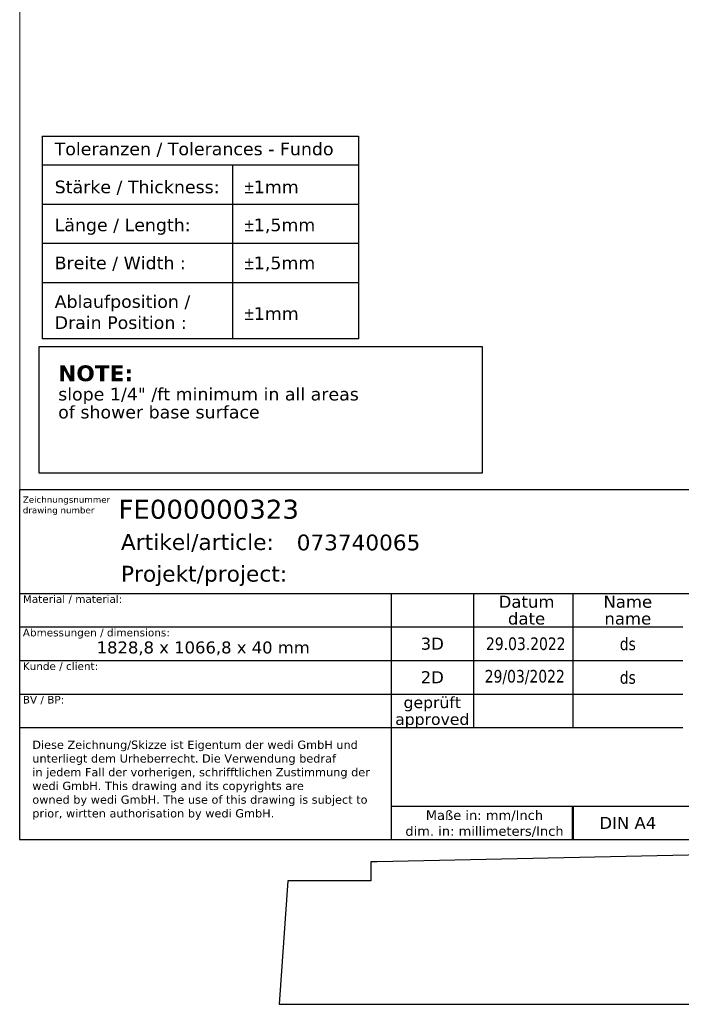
# Model space of a CAD drawing. Header units: millimetres. Extents: x -13716 to 13716, y -300 to 4365.
# Tile 2 of 30: x 300 to 1868, y -300 to 2032. Entities that reach past the tile are written whole.
import ezdxf
from ezdxf.enums import TextEntityAlignment as Align

# ---------------------------------------------------------------- set-up
doc = ezdxf.new("R2010")
doc.units = ezdxf.units.MM
doc.header["$LTSCALE"] = 15
for name, color, linetype, lineweight in [('AM_BOR', 7, 'Continuous', 25), ('Rahmen (ISO)', 7, 'Continuous', 70), ('Skizziergeometrie (ISO)', 7, 'Continuous', 25), ('Symbol (ISO)', 7, 'Continuous', 25), ('Titel (ISO)', 7, 'Continuous', 50)]:
    doc.layers.add(name, color=color, linetype=linetype, lineweight=lineweight)
doc.styles.add('Notiztext 3.5', font='verdana.ttf')
doc.styles.add('Pfeiltext', font='verdana.ttf')
doc.styles.get("Standard").update_dxf_attribs({"font": 'verdana.ttf'})
doc.styles.add('Textstil119', font='verdana.ttf')
doc.styles.add('Textstil121', font='verdana.ttf')
doc.styles.add('Textstil47', font='verdana.ttf')
doc.styles.add('Textstil61', font='verdana.ttf')
doc.styles.add('Textstil64', font='verdana.ttf', dxfattribs={"width": 0.8})
doc.styles.add('Textstil65', font='verdana.ttf')
doc.styles.add('Textstil75', font='verdana.ttf')
doc.styles.add('Textstil82', font='verdana.ttf')

# ---------------------------------------------------------------- blocks, each defined once
blk = doc.blocks.new('Gefälle_Hinweis_USA')
at = {"layer": 'Skizziergeometrie (ISO)'}
for p, q in [((-35, 10), (35, 10)), ((-35, -10), (-35, 10)), ((35, 10), (35, -10)), ((35, -10), (-35, -10))]:
    blk.add_line(p, q, dxfattribs=at)
at = {"layer": 'Symbol (ISO)', "color": 179, "true_color": 0x262659, "insert": (-32, 7), "char_height": 2, "attachment_point": 1, "line_spacing_factor": 0.849368, "style": 'Pfeiltext'}
blk.add_mtext('{\\fVerdana|b1|i0|c0|p34;\\H1.25x;NOTE:\\P\\fVerdana|b0|i0|c0|p34;\\H0.8x;slope 1/4" /ft minimum in all areas\\H1.31978x; \\H0.7577x;\\Pof shower base surface\\H1.16945x; \\H0.8551x;\\P \\H1.13765x; }', dxfattribs=at)
blk = doc.blocks.new('Ränder wedi_Zeichnungsrahmen')
at = {"layer": 'Rahmen (ISO)', "color": 208, "lineweight": 18, "true_color": 0x400040}
for p, q in [((20, 291), (20, 6)), ((20, 6), (204, 6))]:
    blk.add_line(p, q, dxfattribs=at)
blk = doc.blocks.new('Schriftfelder wedi Standard - Inch_Zoll ohne Toleranz')
at = {"layer": 'AM_BOR', "color": 7}
for p, q in [((-4.84, 54), (-188.84, 54)), ((-188.84, 54), (-188.84, -1.25)), ((-188.84, 37.65), (-4.84, 37.65)), ((-130.14, 37.65), (-130.14, 18.45)), ((-117.14, 37.65), (-117.14, 16.45)), ((-101.44, 37.65), (-101.44, 16.45)), ((-188.84, 32.35), (-130.14, 32.35)), ((-188.84, 27.05), (-130.14, 27.05)), ((-188.84, 21.75), (-130.14, 21.75)), ((-130.14, 18.45), (-130.14, -1.25)), ((-188.84, 16.45), (-130.14, 16.45)), ((-130.14, 4.05), (-4.84, 4.05)), ((-188.84, -1.25), (-4.84, -1.25))]:
    blk.add_line(p, q, dxfattribs=at)
at = {"layer": 'AM_BOR'}
for p, q in [((-130.14, 32.35), (-84.04, 32.35)), ((-130.14, 27.05), (-84.04, 27.05)), ((-130.14, 21.75), (-84.04, 21.75)), ((-130.14, 16.45), (-84.04, 16.45))]:
    blk.add_line(p, q, dxfattribs=at)
at = {"layer": 'Titel (ISO)'}
blk.add_line((-101.44, 4.05), (-101.44, -1.25), dxfattribs=at)
at = {"layer": 'AM_BOR', "color": 7}
for s, p in [('Artikel/article:', (-172.84, 44.5)), ('Projekt/project:', (-172.84, 39.5))]:
    blk.add_text(s, height=2.5, dxfattribs=at).set_placement(p)
for s, height, style, p in [('Datum', 1.9, 'Textstil61', (-108.74, 36.32)), ('Name', 1.9, 'Textstil61', (-92.74, 36.32)), ('date', 1.9, 'Textstil61', (-108.74, 33.67)), ('name', 1.9, 'Textstil61', (-92.74, 33.67)), ('3D', 1.9, 'Textstil61', (-123.64, 29.7)), ('2D', 1.9, 'Textstil61', (-123.64, 24.4)), ('geprüft', 1.8, 'Textstil65', (-123.64, 20.42)), ('approved', 1.8, 'Textstil65', (-123.64, 17.77)), ('DIN A4', 1.9, 'Textstil61', (-92.74, 1.4))]:
    blk.add_text(s, height=height, dxfattribs=dict(at, style=style)).set_placement(p, align=Align.MIDDLE_CENTER)
at = {"layer": 'AM_BOR', "color": 7, "insert": (-115.39, 1.26), "char_height": 1.5, "width": 25.8686, "attachment_point": 5}
blk.add_mtext('\\fVerdana|b0|i0;\\H1.5000;Maße in: mm/Inch\\P\\fVerdana|b0|i0;\\H1.5000;dim. in: millimeters/Inch', dxfattribs=at)
at = {"layer": 'AM_BOR', "color": 7}
for tag, p, height, style in [('Zeichnungsnummer_001', (-173.24, 49.43), 3, 'Textstil75'), ('Artikelnummer_001', (-145.06, 44.44), 2.49, 'Textstil82')]:
    blk.add_attdef(tag, p, '', height=height, dxfattribs=dict(at, style=style))
blk.add_attdef('TITEL_001', (-76.31, 46.18), '', height=2.5, dxfattribs=at)
at = {"layer": 'AM_BOR', "color": 7, "style": 'Textstil82'}
blk.add_attdef('PROJEKT', text='', height=2.49, dxfattribs=at).set_placement((-144.84, 41.98), align=Align.TOP_LEFT)
at = {"layer": 'AM_BOR', "color": 7, "style": 'Textstil64', "width": 0.8}
for tag, p in [('ERSTELLUNGSDATUM_001', (-115.15, 28.7)), ('KONSTRUKTEUR_001', (-94.01, 28.67)), ('ERSTELLUNGSDATUM_001', (-115.35, 23.55)), ('KONSTRUKTEUR_001', (-94.01, 23.37))]:
    blk.add_attdef(tag, p, '', height=2, dxfattribs=at)
for tag, p in [('KONTROLLDATUM', (-108.74, 19.1)), ('KONTROLLIERT_VON', (-92.74, 19.1))]:
    blk.add_attdef(tag, text='', height=2, dxfattribs=at).set_placement(p, align=Align.MIDDLE_CENTER)
at = {"layer": 'Titel (ISO)', "color": 179, "true_color": 0x262659, "insert": (-188.34, 52.95), "char_height": 1, "attachment_point": 1, "line_spacing_factor": 0.999579, "style": 'Pfeiltext'}
blk.add_mtext('\\fVerdana|b0|i0;\\H1.0000;Zeichnungsnummer\\Pdrawing number', dxfattribs=at)
at = {"layer": 'Titel (ISO)', "style": 'Notiztext 3.5'}
for s, insert, char_height, attachment_point in [('\\fVerdana|b0|i0;\\H1.2000;Material / material:', (-188.34, 37.35), 1.2, 1), ('\\fVerdana|b0|i0;\\H1.2000;Abmessungen / dimensions:', (-188.34, 32.05), 1.2, 1), ('\\fVerdana|b0|i0;\\H1.8900;1828,8 x 1066,8 x 40 mm', (-159.84, 30.05), 1.89, 2), ('\\fVerdana|b0|i0;\\H1.2000;Kunde / client:', (-188.34, 26.75), 1.2, 1), ('\\fVerdana|b0|i0;\\H1.2000;BV / BP:', (-188.34, 21.45), 1.2, 1)]:
    blk.add_mtext(s, dxfattribs=dict(at, insert=insert, char_height=char_height, attachment_point=attachment_point))
at = {"layer": 'Titel (ISO)', "color": 179, "true_color": 0x262659, "insert": (-186.84, 14.39), "char_height": 1.3, "width": 54.3294, "attachment_point": 1, "line_spacing_factor": 0.999579, "style": 'Pfeiltext'}
blk.add_mtext('\\fVerdana|b0|i0;\\H1.3000;Diese Zeichnung/Skizze ist Eigentum der wedi GmbH und unterliegt dem Urheberrecht. Die Verwendung bedraf \\P\\fVerdana|b0|i0;\\H1.3000;in jedem Fall der vorherigen, schrifftlichen Zustimmung der wedi GmbH. This drawing and its copyrights are \\P\\fVerdana|b0|i0;\\H1.3000;owned by wedi GmbH. The use of this drawing is subject to prior, wirtten authorisation by wedi GmbH.', dxfattribs=at)
at = {"layer": 'Titel (ISO)', "color": 7, "style": 'Pfeiltext'}
blk.add_attdef('BESCHREIBUNG_001', (-70.66, 40.38), '', height=2, dxfattribs=at)
at = {"layer": 'Titel (ISO)'}
for tag, p, height, style in [('Anfänglicher_Ansichtsmaßstab_001', (-64.5, 33.84), 2.5, 'Textstil47'), ('REVISIONSNUMMER_001', (-74.88, -0.54), 1.79, 'Textstil121'), ('STATUS_001', (-52.63, -0.63), 1.79, 'Textstil121')]:
    blk.add_attdef(tag, p, '', height=height, dxfattribs=dict(at, style=style))
at = {"layer": 'Titel (ISO)', "style": 'Textstil47'}
blk.add_attdef('<MASSE3;>', text='', height=2.5, dxfattribs=at).set_placement((-26.84, 36.35), align=Align.TOP_LEFT)
at = {"layer": 'Titel (ISO)', "style": 'Textstil119'}
for tag, p in [('MATERIAL', (-159.84, 35.35)), ('FIRMA', (-159.84, 24.75)), ('Bauvorhaben', (-159.84, 19.45))]:
    blk.add_attdef(tag, text='', height=1.89, dxfattribs=at).set_placement(p, align=Align.TOP_CENTER)
blk = doc.blocks.new('Kundentoleranzen Fundo')
at = {"layer": 'Skizziergeometrie (ISO)'}
for p, q in [((-25, 16), (25, 16)), ((-25, 16), (-25, -16)), ((25, 16), (25, -16)), ((-25, 11.5), (25, 11.5)), ((5.1, 11.5), (5.1, -16)), ((-25, 5.3), (25, 5.3)), ((-25, -0.9), (25, -0.9)), ((-25, -7.1), (25, -7.1)), ((25, -16), (-25, -16))]:
    blk.add_line(p, q, dxfattribs=at)
at = {"layer": 'Symbol (ISO)', "color": 7, "char_height": 2, "attachment_point": 1, "style": 'Pfeiltext'}
for s, insert in [('\\fVerdana|b0|i0;Toleranzen / Tolerances - Fundo', (-23, 15)), ('\\fAIGDT|b0|i0;\\H2.0000;`\\fVerdana|b0|i0;\\H2.0000;1mm', (7, 9)), ('\\fVerdana|b0|i0;Stärke / Thickness:', (-23, 9)), ('\\fVerdana|b0|i0;Länge / Length:', (-23, 3)), ('\\fAIGDT|b0|i0;\\H2.0000;`\\fVerdana|b0|i0;\\H2.0000;1,5mm', (7, 3)), ('\\fVerdana|b0|i0;Breite / Width :', (-23, -3)), ('\\fAIGDT|b0|i0;\\H2.0000;`\\fVerdana|b0|i0;\\H2.0000;1,5mm', (7, -3)), ('\\fAIGDT|b0|i0;\\H2.0000;`\\fVerdana|b0|i0;\\H2.0000;1mm', (7, -11))]:
    blk.add_mtext(s, dxfattribs=dict(at, insert=insert))
at = {"layer": 'Symbol (ISO)', "color": 7, "insert": (-23, -9.1), "char_height": 2, "attachment_point": 1, "line_spacing_factor": 0.999579, "style": 'Pfeiltext'}
blk.add_mtext('\\fVerdana|b0|i0;Ablaufposition / \\P\\fVerdana|b0|i0;Drain Position :', dxfattribs=at)

msp = doc.modelspace()

# ---------------------------------------------------------------- linework, layer by layer
for p, q in [((13525.3, 300), (1147.3, 37.5)), ((1132.5, 37.5), (1132.5, -7.5)), ((1147.3, 37.5), (1132.5, 37.5)), ((935.45, -7.5), (915, -300)), ((1132.5, -7.5), (935.45, -7.5)), ((915, -300), (13716, -300))]:
    msp.add_line(p, q)

# ---------------------------------------------------------------- block references
at = {"xscale": 15, "yscale": 15, "zscale": 15}
for name, p in [('Ränder wedi_Zeichnungsrahmen', (0, 0)), ('Kundentoleranzen Fundo', (727.92, 1516.37)), ('Gefälle_Hinweis_USA', (871.25, 1108.56))]:
    msp.add_blockref(name, p, dxfattribs=at)
ref = msp.add_blockref('Schriftfelder wedi Standard - Inch_Zoll ohne Toleranz', (3132.53, 108.82), dxfattribs=dict(xscale=15, yscale=15, zscale=15))
ref.add_attrib('KONSTRUKTEUR_001', 'ds', (1722.42, 459.39), dxfattribs={"layer": 'AM_BOR', "color": 7, "height": 30, "style": 'Textstil64', "width": 0.8})
ref.add_attrib('ERSTELLUNGSDATUM_001', '29.03.2022', (1405.32, 539.25), dxfattribs={"layer": 'AM_BOR', "color": 7, "height": 30, "style": 'Textstil64', "width": 0.8})
ref.add_attrib('KONSTRUKTEUR_001', 'ds', (1722.42, 538.89), dxfattribs={"layer": 'AM_BOR', "color": 7, "height": 30, "style": 'Textstil64', "width": 0.8})
ref.add_attrib('ERSTELLUNGSDATUM_001', '29/03/2022', (1402.34, 462.14), dxfattribs={"layer": 'AM_BOR', "color": 7, "height": 30, "style": 'Textstil64', "width": 0.8})
ref.add_attrib('Zeichnungsnummer_001', 'FE000000323', (533.96, 850.31), dxfattribs={"layer": 'AM_BOR', "color": 7, "height": 45, "style": 'Textstil75'})
ref.add_attrib('Artikelnummer_001', '073740065', (956.57, 775.47), dxfattribs={"layer": 'AM_BOR', "color": 7, "height": 37.31, "style": 'Textstil82'})

doc.saveas('drawing.dxf')
